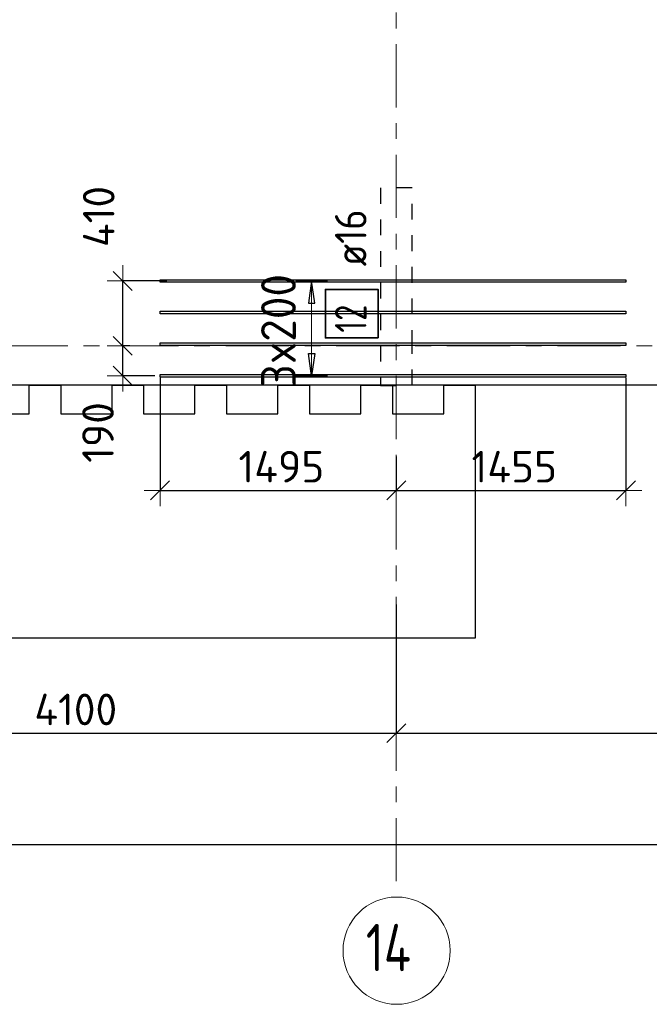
# Model space of a CAD drawing. Header units: metres. Extents: x -38 to 98, y -15 to 21.
# Tile 25 of 147: x 34.57 to 38.55, y -4.17 to 2.06. Entities that reach past the tile are written whole.
import ezdxf

# ---------------------------------------------------------------- set-up
doc = ezdxf.new("R2010")
doc.units = ezdxf.units.M
doc.header["$PDMODE"] = 65
for name, pattern in [('______11', [0.5, 0.4, -0.05, 0, -0.05]), ('______2', [0.0405, 0.03, -0.0105]), ('______5', [1.1, 0.8, -0.1, 0.1, -0.1])]:
    doc.linetypes.add(name, pattern=pattern)
for name, color, linetype, lineweight in [('XR$1$Осевая линия (1)', 7, '______5', 13), ('XR$1$Размерная линия (1)', 7, 'Continuous', 13), ('XR$4$Перекрытие (1)', 7, 'Continuous', 35), ('XR$4$Размерная линия (1)', 7, 'Continuous', 13)]:
    doc.layers.add(name, color=color, linetype=linetype, lineweight=lineweight)
doc.layers.add('XR$4$Арм.стержн.Доп. Арм верхн.зоны Х', color=7, linetype='Continuous', lineweight=35, true_color=0x8c8cff)
doc.layers.add('XR$6$Стена_ бетон несущ.', color=7, linetype='Continuous', lineweight=70, true_color=0xb4b496)
doc.styles.add('ISOCPEUR', font='txt')
doc.dimstyles.new('DIMSTYLE_3', dxfattribs={"dimtxt": 0.2, "dimasz": 0.2, "dimexe": 0, "dimexo": 0, "dimgap": 0.1, "dimtad": 2, "dimdec": 0, "dimlfac": 1000, "dimrnd": 5, "dimzin": 12, "dimdsep": 46, "dimtxsty": 'ISOCPEUR', "dimblk1": 'ALL_ML_STRICH', "dimblk2": 'ALL_ML_STRICH', "dimsah": 1, "dimcen": 0, "dimclrd": 7, "dimclre": 256, "dimclrt": 7, "dimadec": 0, "dimazin": 0, "dimtfac": 1, "dimtdec": 0, "dimtix": 1, "dimtmove": 2, "dimatfit": 3, "dimfxl": 0, "dimtzin": 0, "dimlwd": 0, "dimlwe": -3, "dimarcsym": 0})
doc.dimstyles.new('DIMSTYLE_33', dxfattribs={"dimtxt": 0.2, "dimasz": 0.2, "dimexe": 0, "dimexo": 0, "dimgap": 0.1, "dimtad": 2, "dimdec": 0, "dimlfac": 1000, "dimrnd": 5, "dimzin": 12, "dimdsep": 46, "dimtxsty": 'ISOCPEUR', "dimblk1": 'ALL_ML_STRICH', "dimblk2": 'ALL_ML_STRICH', "dimsah": 1, "dimcen": 0, "dimclrd": 7, "dimclre": 256, "dimclrt": 7, "dimadec": 0, "dimazin": 0, "dimtfac": 1, "dimtdec": 0, "dimtix": 1, "dimtmove": 2, "dimatfit": 3, "dimfxl": 0, "dimtvp": 1.2, "dimtzin": 0, "dimlwd": 0, "dimlwe": -3, "dimarcsym": 0})

# ---------------------------------------------------------------- blocks, each defined once
blk = doc.blocks.new('ALL_ML_STRICH')
at = {"color": 0, "linetype": 'ByBlock', "lineweight": -2}
for p, q in [((0, -0.5), (0, 0.5)), ((-1, 0), (0.5, 0)), ((-0.3, -0.3), (0.3, 0.3))]:
    blk.add_line(p, q, dxfattribs=at)
blk = doc.blocks.new('*D11')
at = {"layer": 'DEFPOINTS', "color": 7, "linetype": 'Continuous', "lineweight": 13, "transparency": 33554687}
for p in [(0.5, -3.1033), (0.5, -3.1563), (61.6, -3.1401)]:
    blk.add_point(p, dxfattribs=at)
at = {"layer": 'XR$1$Размерная линия (1)', "color": 9, "linetype": 'Continuous', "lineweight": -2, "true_color": 0xc7c7c7, "transparency": 33554687}
for p, q in [((0.5, -3.1233), (0.5, -3.1563)), ((61.6, -3.1563), (61.6, -3.1563))]:
    blk.add_line(p, q, dxfattribs=at)
at = {"layer": 'XR$1$Размерная линия (1)', "color": 7, "linetype": 'Continuous', "lineweight": -2, "transparency": 33554687}
blk.add_line((0.5, -3.1563), (61.6, -3.1563), dxfattribs=at)
at = {"layer": 'XR$1$Размерная линия (1)', "color": 7, "linetype": 'Continuous', "lineweight": 13, "transparency": 33554687, "xscale": 0.2, "yscale": 0.2, "zscale": 0.2, "rotation": 180}
blk.add_blockref('ALL_ML_STRICH', (0.5, -3.1563), dxfattribs=at)
at = {"layer": 'XR$1$Размерная линия (1)', "color": 7, "linetype": 'Continuous', "lineweight": 13, "transparency": 33554687, "xscale": 0.2, "yscale": 0.2, "zscale": 0.2}
blk.add_blockref('ALL_ML_STRICH', (61.6, -3.1563), dxfattribs=at)
at = {"layer": 'XR$1$Размерная линия (1)', "color": 7, "linetype": 'Continuous', "lineweight": 13, "transparency": 33554687, "insert": (31.1, -3.0063), "char_height": 0.2, "width": 1, "attachment_point": 5, "style": 'ISOCPEUR'}
blk.add_mtext('\\A1;{61100}', dxfattribs=at)
blk = doc.blocks.new('*D20')
at = {"layer": 'DEFPOINTS', "color": 7, "linetype": 'Continuous', "lineweight": 13, "transparency": 33554687}
for p in [(36.95, -1.6172), (32.85, -2.452), (32.85, -2.8182)]:
    blk.add_point(p, dxfattribs=at)
at = {"layer": 'XR$1$Размерная линия (1)', "color": 9, "linetype": 'Continuous', "lineweight": -2, "true_color": 0xc7c7c7, "transparency": 33554687}
for p, q in [((36.95, -1.6372), (36.95, -2.452)), ((32.85, -2.7982), (32.85, -2.452))]:
    blk.add_line(p, q, dxfattribs=at)
at = {"layer": 'XR$1$Размерная линия (1)', "color": 7, "linetype": 'Continuous', "lineweight": -2, "transparency": 33554687}
blk.add_line((32.85, -2.452), (36.95, -2.452), dxfattribs=at)
at = {"layer": 'XR$1$Размерная линия (1)', "color": 7, "linetype": 'Continuous', "lineweight": 13, "transparency": 33554687, "xscale": 0.2, "yscale": 0.2, "zscale": 0.2, "rotation": 180}
blk.add_blockref('ALL_ML_STRICH', (32.85, -2.452), dxfattribs=at)
at = {"layer": 'XR$1$Размерная линия (1)', "color": 7, "linetype": 'Continuous', "lineweight": 13, "transparency": 33554687, "xscale": 0.2, "yscale": 0.2, "zscale": 0.2}
blk.add_blockref('ALL_ML_STRICH', (36.95, -2.452), dxfattribs=at)
at = {"layer": 'XR$1$Размерная линия (1)', "color": 7, "linetype": 'Continuous', "lineweight": 13, "transparency": 33554687, "insert": (34.92, -2.302), "char_height": 0.2, "width": 0.8, "attachment_point": 5, "style": 'ISOCPEUR'}
blk.add_mtext('\\A1;{4100}', dxfattribs=at)
blk = doc.blocks.new('*D21')
at = {"layer": 'DEFPOINTS', "color": 7, "linetype": 'Continuous', "lineweight": 13, "transparency": 33554687}
for p in [(36.95, -1.6172), (41.45, -1.5748), (36.95, -2.452)]:
    blk.add_point(p, dxfattribs=at)
at = {"layer": 'XR$1$Размерная линия (1)', "color": 9, "linetype": 'Continuous', "lineweight": -2, "true_color": 0xc7c7c7, "transparency": 33554687}
for p, q in [((41.45, -1.5948), (41.45, -2.452)), ((36.95, -1.6372), (36.95, -2.452))]:
    blk.add_line(p, q, dxfattribs=at)
at = {"layer": 'XR$1$Размерная линия (1)', "color": 7, "linetype": 'Continuous', "lineweight": -2, "transparency": 33554687}
blk.add_line((36.95, -2.452), (41.45, -2.452), dxfattribs=at)
at = {"layer": 'XR$1$Размерная линия (1)', "color": 7, "linetype": 'Continuous', "lineweight": 13, "transparency": 33554687, "xscale": 0.2, "yscale": 0.2, "zscale": 0.2, "rotation": 180}
blk.add_blockref('ALL_ML_STRICH', (36.95, -2.452), dxfattribs=at)
at = {"layer": 'XR$1$Размерная линия (1)', "color": 7, "linetype": 'Continuous', "lineweight": 13, "transparency": 33554687, "xscale": 0.2, "yscale": 0.2, "zscale": 0.2}
blk.add_blockref('ALL_ML_STRICH', (41.45, -2.452), dxfattribs=at)
at = {"layer": 'XR$1$Размерная линия (1)', "color": 7, "linetype": 'Continuous', "lineweight": 13, "transparency": 33554687, "insert": (39.2, -2.302), "char_height": 0.2, "width": 0.8, "attachment_point": 5, "style": 'ISOCPEUR'}
blk.add_mtext('\\A1;{4500}', dxfattribs=at)
blk = doc.blocks.new('*D405')
at = {"layer": 'DEFPOINTS', "color": 7, "linetype": 'Continuous', "lineweight": 13, "transparency": 33554687}
for p in [(35.3627, 0), (35.2181, -0.1893), (35.5211, -0.1893)]:
    blk.add_point(p, dxfattribs=at)
at = {"layer": 'XR$4$Размерная линия (1)', "color": 9, "linetype": 'Continuous', "lineweight": -2, "true_color": 0xc7c7c7, "transparency": 33554687}
for p, q in [((35.2627, 0), (35.2181, 0)), ((35.4211, -0.1893), (35.2181, -0.1893))]:
    blk.add_line(p, q, dxfattribs=at)
at = {"layer": 'XR$4$Размерная линия (1)', "color": 7, "linetype": 'Continuous', "lineweight": -2, "transparency": 33554687}
blk.add_line((35.2181, -0.1893), (35.2181, 0), dxfattribs=at)
at = {"layer": 'XR$4$Размерная линия (1)', "color": 7, "linetype": 'Continuous', "lineweight": 13, "transparency": 33554687, "xscale": 0.2, "yscale": 0.2, "zscale": 0.2}
for p, rotation in [((35.2181, 0), 90), ((35.2181, -0.1893), 270)]:
    blk.add_blockref('ALL_ML_STRICH', p, dxfattribs=dict(at, rotation=rotation))
at = {"layer": 'XR$4$Размерная линия (1)', "color": 7, "linetype": 'Continuous', "lineweight": 13, "transparency": 33554687, "insert": (35.0612, -0.5486), "char_height": 0.2, "width": 0.6, "attachment_point": 5, "rotation": 90, "style": 'ISOCPEUR'}
blk.add_mtext('\\A1;{190}', dxfattribs=at)
blk = doc.blocks.new('*D406')
at = {"layer": 'DEFPOINTS', "color": 7, "linetype": 'Continuous', "lineweight": 13, "transparency": 33554687}
for p in [(35.5969, 0.4107), (35.2181, 0), (35.3627, 0)]:
    blk.add_point(p, dxfattribs=at)
at = {"layer": 'XR$4$Размерная линия (1)', "color": 9, "linetype": 'Continuous', "lineweight": -2, "true_color": 0xc7c7c7, "transparency": 33554687}
for p, q in [((35.4969, 0.4107), (35.2181, 0.4107)), ((35.2627, 0), (35.2181, 0))]:
    blk.add_line(p, q, dxfattribs=at)
at = {"layer": 'XR$4$Размерная линия (1)', "color": 7, "linetype": 'Continuous', "lineweight": -2, "transparency": 33554687}
blk.add_line((35.2181, 0), (35.2181, 0.4107), dxfattribs=at)
at = {"layer": 'XR$4$Размерная линия (1)', "color": 7, "linetype": 'Continuous', "lineweight": 13, "transparency": 33554687, "xscale": 0.2, "yscale": 0.2, "zscale": 0.2}
for p, rotation in [((35.2181, 0.4107), 90), ((35.2181, 0), 270)]:
    blk.add_blockref('ALL_ML_STRICH', p, dxfattribs=dict(at, rotation=rotation))
at = {"layer": 'XR$4$Размерная линия (1)', "color": 7, "linetype": 'Continuous', "lineweight": 13, "transparency": 33554687, "insert": (35.0658, 0.8189), "char_height": 0.2, "width": 0.6, "attachment_point": 5, "rotation": 90, "style": 'ISOCPEUR'}
blk.add_mtext('\\A1;{410}', dxfattribs=at)
blk = doc.blocks.new('*D425')
at = {"layer": 'DEFPOINTS', "color": 7, "linetype": 'Continuous', "lineweight": 13, "transparency": 33554687}
for p in [(35.4541, -0.1025), (36.95, -0.5997), (35.4541, -0.915)]:
    blk.add_point(p, dxfattribs=at)
at = {"layer": 'XR$4$Размерная линия (1)', "color": 9, "linetype": 'Continuous', "lineweight": -2, "true_color": 0xc7c7c7, "transparency": 33554687}
for p, q in [((35.4541, -0.2025), (35.4541, -0.915)), ((36.95, -0.6997), (36.95, -0.915))]:
    blk.add_line(p, q, dxfattribs=at)
at = {"layer": 'XR$4$Размерная линия (1)', "color": 7, "linetype": 'Continuous', "lineweight": -2, "transparency": 33554687}
blk.add_line((35.4541, -0.915), (36.95, -0.915), dxfattribs=at)
at = {"layer": 'XR$4$Размерная линия (1)', "color": 7, "linetype": 'Continuous', "lineweight": 13, "transparency": 33554687, "xscale": 0.2, "yscale": 0.2, "zscale": 0.2, "rotation": 180}
blk.add_blockref('ALL_ML_STRICH', (35.4541, -0.915), dxfattribs=at)
at = {"layer": 'XR$4$Размерная линия (1)', "color": 7, "linetype": 'Continuous', "lineweight": 13, "transparency": 33554687, "xscale": 0.2, "yscale": 0.2, "zscale": 0.2}
blk.add_blockref('ALL_ML_STRICH', (36.95, -0.915), dxfattribs=at)
at = {"layer": 'XR$4$Размерная линия (1)', "color": 7, "linetype": 'Continuous', "lineweight": 13, "transparency": 33554687, "insert": (36.222, -0.765), "char_height": 0.2, "width": 0.8, "attachment_point": 5, "style": 'ISOCPEUR'}
blk.add_mtext('\\A1;{1495}', dxfattribs=at)
blk = doc.blocks.new('*D426')
at = {"layer": 'DEFPOINTS', "color": 7, "linetype": 'Continuous', "lineweight": 13, "transparency": 33554687}
for p in [(38.4041, -0.1025), (36.95, -0.5997), (36.95, -0.915)]:
    blk.add_point(p, dxfattribs=at)
at = {"layer": 'XR$4$Размерная линия (1)', "color": 9, "linetype": 'Continuous', "lineweight": -2, "true_color": 0xc7c7c7, "transparency": 33554687}
for p, q in [((38.4041, -0.2025), (38.4041, -0.915)), ((36.95, -0.6997), (36.95, -0.915))]:
    blk.add_line(p, q, dxfattribs=at)
at = {"layer": 'XR$4$Размерная линия (1)', "color": 7, "linetype": 'Continuous', "lineweight": -2, "transparency": 33554687}
blk.add_line((36.95, -0.915), (38.4041, -0.915), dxfattribs=at)
at = {"layer": 'XR$4$Размерная линия (1)', "color": 7, "linetype": 'Continuous', "lineweight": 13, "transparency": 33554687, "xscale": 0.2, "yscale": 0.2, "zscale": 0.2, "rotation": 180}
blk.add_blockref('ALL_ML_STRICH', (36.95, -0.915), dxfattribs=at)
at = {"layer": 'XR$4$Размерная линия (1)', "color": 7, "linetype": 'Continuous', "lineweight": 13, "transparency": 33554687, "xscale": 0.2, "yscale": 0.2, "zscale": 0.2}
blk.add_blockref('ALL_ML_STRICH', (38.4041, -0.915), dxfattribs=at)
at = {"layer": 'XR$4$Размерная линия (1)', "color": 7, "linetype": 'Continuous', "lineweight": 13, "transparency": 33554687, "insert": (37.697, -0.765), "char_height": 0.2, "width": 0.8, "attachment_point": 5, "style": 'ISOCPEUR'}
blk.add_mtext('\\A1;{1455}', dxfattribs=at)

msp = doc.modelspace()

# ---------------------------------------------------------------- linework, layer by layer
at = {"layer": 'XR$1$Осевая линия (1)', "color": 253, "linetype": '______11', "lineweight": 13, "true_color": 0xa0a0a0, "transparency": 33554687}
for p, q in [((36.95, -3.39), (36.95, 8.76)), ((-2.63, 0), (62.6, 0))]:
    msp.add_line(p, q, dxfattribs=at)
at = {"layer": 'XR$1$Осевая линия (1)', "color": 7, "linetype": 'Continuous', "lineweight": 13, "transparency": 33554687}
msp.add_circle((36.9521, -3.8291), 0.3396, dxfattribs=at)
at = {"layer": 'XR$4$Арм.стержн.Доп. Арм верхн.зоны Х', "color": 253, "linetype": 'Continuous', "lineweight": -3, "true_color": 0xa0a0a0, "transparency": 33554687}
for p, q in [((36.4138, 0.4107), (36.3138, 0.4107)), ((36.4138, 0.4107), (36.5138, 0.4107)), ((36.4138, -0.1893), (36.3138, -0.1893)), ((36.4138, -0.1893), (36.5138, -0.1893))]:
    msp.add_line(p, q, dxfattribs=at)
at = {"layer": 'XR$4$Арм.стержн.Доп. Арм верхн.зоны Х', "color": 7, "linetype": 'Continuous', "lineweight": 25, "transparency": 33554687}
for p, q in [((36.4138, 0.4107), (36.3938, 0.2707)), ((36.4338, 0.2707), (36.4138, 0.4107)), ((36.3938, 0.2707), (36.4338, 0.2707)), ((36.4138, -0.1893), (36.3938, -0.0493)), ((36.3938, -0.0493), (36.4338, -0.0493)), ((36.4338, -0.0493), (36.4138, -0.1893))]:
    msp.add_line(p, q, dxfattribs=at)
at = {"layer": 'XR$4$Арм.стержн.Доп. Арм верхн.зоны Х', "color": 7, "linetype": 'Continuous', "lineweight": 13, "transparency": 33554687}
for p, q in [((36.4138, 0.4107), (36.4138, 0.4107)), ((36.4138, -0.1893), (36.4138, 0.4107)), ((36.4138, -0.1893), (36.4138, -0.1893))]:
    msp.add_line(p, q, dxfattribs=at)
at = {"layer": 'XR$4$Арм.стержн.Доп. Арм верхн.зоны Х', "color": 7, "linetype": 'Continuous', "lineweight": 25, "transparency": 33554687}
for points in [[(38.4041, 0.4027), (35.4541, 0.4027), (35.4541, 0.4187), (38.4041, 0.4187), (38.4041, 0.4027)], [(38.4041, 0.2027), (35.4541, 0.2027), (35.4541, 0.2187), (38.4041, 0.2187), (38.4041, 0.2027)], [(38.4041, 0.0027), (35.4541, 0.0027), (35.4541, 0.0187), (38.4041, 0.0187), (38.4041, 0.0027)], [(38.4041, -0.1973), (35.4541, -0.1973), (35.4541, -0.1813), (38.4041, -0.1813), (38.4041, -0.1973)]]:
    msp.add_lwpolyline(points, dxfattribs=at)
at = {"layer": 'XR$4$Арм.стержн.Доп. Арм верхн.зоны Х', "color": 7, "linetype": 'Continuous', "lineweight": 35, "transparency": 33554687}
msp.add_lwpolyline([(36.8347, 0.0501), (36.8347, 0.3568), (36.5013, 0.3568), (36.5013, 0.0501), (36.8347, 0.0501)], dxfattribs=at)
at = {"layer": 'XR$4$Перекрытие (1)', "color": 7, "linetype": 'Continuous', "lineweight": 25, "transparency": 33554687}
for p, q in [((61.85, -0.2498), (32.725, -0.2498)), ((34.625, -0.4299), (34.625, -0.2499)), ((34.625, -0.2499), (34.825, -0.2499)), ((34.825, -0.2499), (34.825, -0.4299)), ((35.15, -0.4299), (35.15, -0.2499)), ((35.15, -0.2499), (35.35, -0.2499)), ((35.35, -0.2499), (35.35, -0.4299)), ((35.675, -0.4299), (35.675, -0.2499)), ((35.675, -0.2499), (35.875, -0.2499)), ((35.875, -0.2499), (35.875, -0.4299)), ((36.2, -0.4299), (36.2, -0.2499)), ((36.2, -0.2499), (36.4, -0.2499)), ((36.4, -0.2499), (36.4, -0.4299)), ((36.725, -0.4299), (36.725, -0.2499)), ((36.725, -0.2499), (36.925, -0.2499)), ((36.925, -0.2499), (36.925, -0.4299)), ((37.25, -0.4299), (37.25, -0.2499)), ((37.25, -0.2499), (37.45, -0.2499)), ((37.45, -0.2499), (37.45, -0.4299)), ((34.3, -0.4298), (34.625, -0.4298)), ((34.825, -0.4298), (35.15, -0.4298)), ((35.35, -0.4298), (35.675, -0.4298)), ((35.875, -0.4298), (36.2, -0.4298)), ((36.4, -0.4298), (36.725, -0.4298)), ((36.925, -0.4298), (37.25, -0.4298)), ((37.45, -0.4299), (37.45, -1.8498)), ((37.45, -1.8498), (34.1, -1.8498))]:
    msp.add_line(p, q, dxfattribs=at)
at = {"layer": 'XR$6$Стена_ бетон несущ.', "color": 253, "linetype": '______2', "lineweight": -3, "true_color": 0xa0a0a0, "transparency": 33554687}
for p, q in [((37.05, 1), (36.85, 1)), ((36.85, 1), (36.85, 0)), ((37.05, 0), (37.05, 1)), ((36.85, 0), (36.85, -0.25)), ((37.05, -0.25), (37.05, 0)), ((36.85, -0.25), (37.05, -0.25))]:
    msp.add_line(p, q, dxfattribs=at)

# ---------------------------------------------------------------- texts
at = {"layer": 'XR$1$Осевая линия (1)', "color": 7, "linetype": 'Continuous', "lineweight": 13, "transparency": 33554687, "insert": (36.7571, -3.9596), "char_height": 0.3, "width": 0.504562, "attachment_point": 7, "style": 'ISOCPEUR'}
msp.add_mtext('\\W0.76;14', dxfattribs=at)
at = {"layer": 'XR$4$Арм.стержн.Доп. Арм верхн.зоны Х', "color": 7, "linetype": 'Continuous', "lineweight": 25, "transparency": 33554687, "char_height": 0.2, "attachment_point": 7, "rotation": 90, "style": 'ISOCPEUR'}
for s, insert, width in [('\\W0.89; ø16 ', (36.7613, 0.3901), 0.749105), ('\\W0.75;12', (36.7613, 0.0835), 0.314854)]:
    msp.add_mtext(s, dxfattribs=dict(at, insert=insert, width=width))
at = {"layer": 'XR$4$Арм.стержн.Доп. Арм верхн.зоны Х', "color": 7, "linetype": 'Continuous', "lineweight": 13, "transparency": 33554687, "insert": (36.3138, -0.2633), "char_height": 0.22, "width": 0.873359, "attachment_point": 7, "rotation": 90, "style": 'ISOCPEUR'}
msp.add_mtext('\\W0.95;3x200', dxfattribs=at)

# ---------------------------------------------------------------- dimensions: what is measured, and where the dimension line sits
at = {"layer": 'XR$1$Размерная линия (1)', "color": 7, "linetype": 'Continuous', "lineweight": 13, "transparency": 33554687}
for base, p1, p2, picture, middle in [((36.95, -2.452), (32.85, -2.7982), (36.95, -1.6372), '*D20', (34.92, -2.302)), ((41.45, -2.452), (36.95, -1.6372), (41.45, -1.5948), '*D21', (39.2, -2.302)), ((61.6, -3.1563), (0.5, -3.1233), (61.6, -3.1563), '*D11', (31.1, -3.0063))]:
    dim = msp.add_linear_dim(base=base, p1=p1, p2=p2, dimstyle='DIMSTYLE_3', override={"dimpost": '<>', "dimclrd": 7, "dimclre": 9, "dimclrt": 7, "dimlwd": 0, "dimlwe": 65533}, dxfattribs=at)
    dim.commit()
    dim.dimension.update_dxf_attribs({"geometry": picture, "text_midpoint": middle, "dimtype": 160})
at = {"layer": 'XR$4$Размерная линия (1)', "color": 7, "linetype": 'Continuous', "lineweight": 13, "transparency": 33554687}
for base, p1, p2, picture, middle in [((35.2181, 0.4107), (35.2627, 0), (35.4969, 0.4107), '*D406', (35.0658, 0.8189)), ((35.2181, 0), (35.4211, -0.1893), (35.2627, 0), '*D405', (35.0612, -0.5486))]:
    dim = msp.add_linear_dim(base=base, p1=p1, p2=p2, angle=90, dimstyle='DIMSTYLE_33', override={"dimpost": '<>', "dimclrd": 7, "dimclre": 9, "dimclrt": 7, "dimlwd": 0, "dimlwe": 65533}, dxfattribs=at)
    dim.commit()
    dim.dimension.update_dxf_attribs({"geometry": picture, "text_midpoint": middle, "dimtype": 160})
for base, p1, p2, picture, middle in [((36.95, -0.915), (35.4541, -0.2025), (36.95, -0.6997), '*D425', (36.222, -0.765)), ((38.4041, -0.915), (36.95, -0.6997), (38.4041, -0.2025), '*D426', (37.697, -0.765))]:
    dim = msp.add_linear_dim(base=base, p1=p1, p2=p2, dimstyle='DIMSTYLE_3', override={"dimpost": '<>', "dimclrd": 7, "dimclre": 9, "dimclrt": 7, "dimlwd": 0, "dimlwe": 65533}, dxfattribs=at)
    dim.commit()
    dim.dimension.update_dxf_attribs({"geometry": picture, "text_midpoint": middle, "dimtype": 160})

doc.saveas('drawing.dxf')
